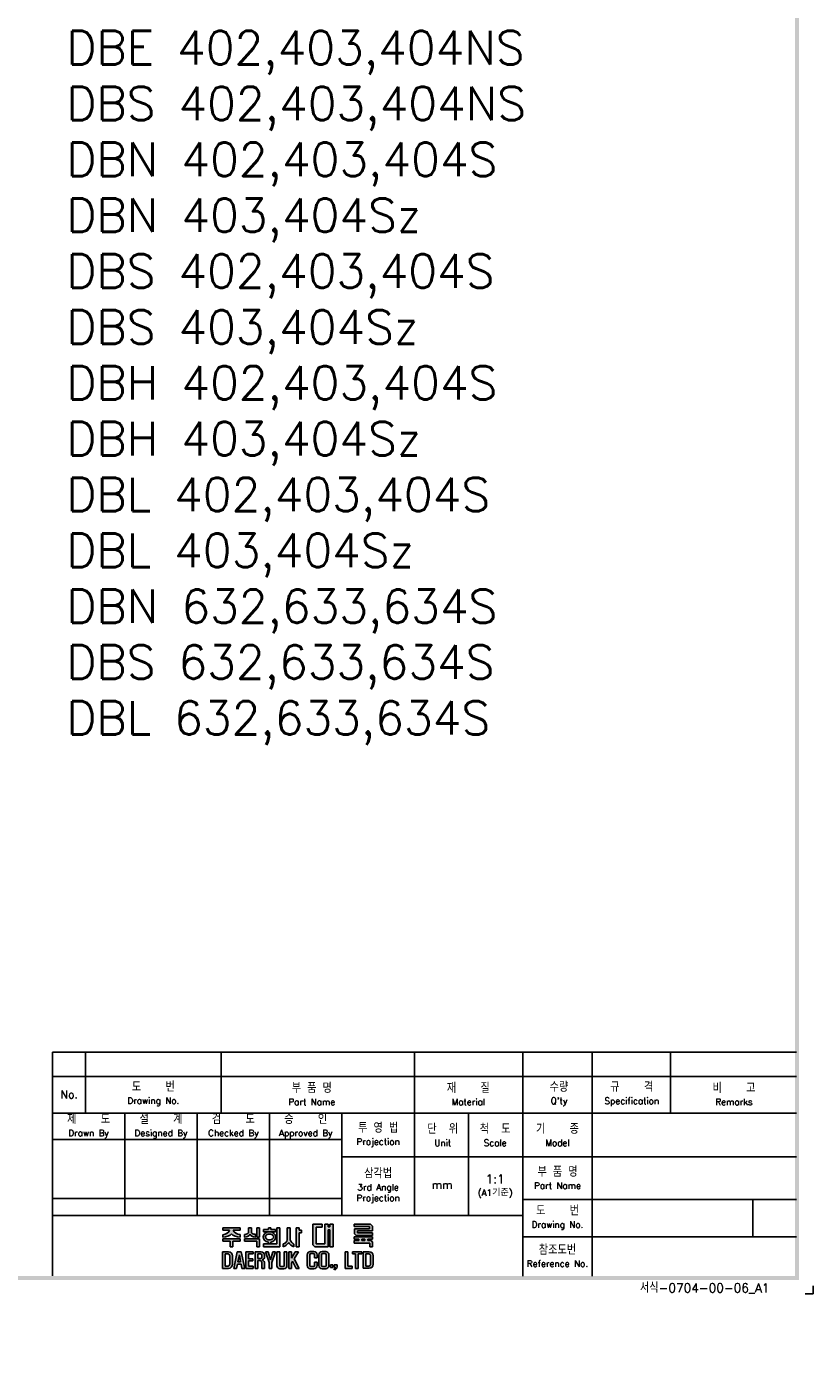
# Model space of a CAD drawing. Extents: x -2328 to 2710, y -907 to 1799.
# Tile 13 of 20: x -431 to 156, y 0 to 1002. Entities that reach past the tile are written whole.
import ezdxf

# ---------------------------------------------------------------- set-up
doc = ezdxf.new("R2010")
doc.units = 0
doc.header["$LTSCALE"] = 3
doc.header["$MEASUREMENT"] = 0
for name, color, linetype in [('di', 3, 'CONTINUOUS'), ('DIM', 3, 'CONTINUOUS'), ('dimtaxt', 3, 'CONTINUOUS'), ('dwg', 7, 'CONTINUOUS')]:
    doc.layers.add(name, color=color, linetype=linetype)
doc.styles.get("Standard").update_dxf_attribs({"font": 'romans.shx', "height": 4, "bigfont": 'ghs.shx'})

# ---------------------------------------------------------------- blocks, each defined once
blk = doc.blocks.new('도면서식 A1')
at = {"layer": 'di', "insert": (780.92, -2.61), "char_height": 2.2, "width": 38.8706, "attachment_point": 4}
blk.add_mtext('서식-0704-00-06_A1', dxfattribs=at)
blk = doc.blocks.new('대륙')
at = {"layer": 'dimtaxt'}
h = blk.add_hatch(color=256, dxfattribs=at)
edge = h.paths.add_edge_path()
edge.add_line((51.99, 12.18), (47.65, 12.18))
edge.add_line((47.65, 12.18), (47.65, 11.59))
edge.add_line((47.65, 11.59), (49.36, 11.59))
edge.add_ellipse((47.48, 11.55), major_axis=(1.89, 0.39), ratio=0.576936, start_angle=268.0794, end_angle=342.4305, ccw=False)
edge.add_line((47.64, 10.44), (47.64, 9.87))
edge.add_ellipse((47.59, 11.36), major_axis=(2.46, 0), ratio=0.608939, start_angle=-88.7913, end_angle=-24.3158)
edge.add_ellipse((52.06, 11.36), major_axis=(-2.46, 0), ratio=0.608939, start_angle=384.3158, end_angle=448.3061)
edge.add_line((51.99, 9.87), (51.99, 10.51))
edge.add_ellipse((52.11, 11.62), major_axis=(-1.91, 0.31), ratio=0.577613, start_angle=17.5125, end_angle=91.8636, ccw=False)
edge.add_line((50.24, 11.59), (51.99, 11.59))
edge.add_line((51.99, 11.59), (51.99, 12.18))
h.paths.add_polyline_path([(52, 9.48), (47.64, 9.48), (47.64, 8.87), (49.46, 8.87), (49.46, 7.49), (50.19, 7.49), (50.19, 8.88), (52, 8.88)])
edge = h.paths.add_edge_path()
edge.add_arc((55.25, 11.18), 0.45, 180, 220.7047, ccw=False)
edge.add_line((54.8, 11.18), (54.8, 12.18))
edge.add_line((54.8, 12.18), (54.06, 12.18))
edge.add_line((54.06, 12.18), (54.06, 11.18))
edge.add_arc((53.61, 11.18), 0.45, 319.2953, 360, ccw=False)
edge.add_spline(control_points=[(53.95, 10.89), (53.94, 10.88), (53.93, 10.87), (53.83, 10.76), (53.7, 10.68), (53.03, 10.51)], knot_values=[3.761053, 3.761053, 3.761053, 3.761053, 3.807132, 3.807132, 4.298097, 4.298097, 4.298097, 4.298097], degree=3, periodic=0)
edge.add_line((53.03, 10.51), (53.03, 9.85))
edge.add_spline(control_points=[(53.03, 9.85), (53.05, 9.85), (53.06, 9.85), (53.74, 9.96), (53.94, 10.08), (54.15, 10.22), (54.2, 10.3), (54.43, 10.6)], knot_values=[3.495949, 3.495949, 3.495949, 3.495949, 3.524444, 3.524444, 4.06832, 4.06832, 4.379503, 4.379503, 4.379503, 4.379503], degree=3, periodic=0)
edge.add_spline(control_points=[(54.43, 10.6), (54.65, 10.3), (54.71, 10.22), (54.92, 10.08), (55.12, 9.96), (55.75, 9.88), (55.78, 9.87), (55.8, 9.86)], knot_values=[3.495949, 3.495949, 3.495949, 3.495949, 3.807132, 3.807132, 4.351008, 4.351008, 4.402945, 4.402945, 4.402945, 4.402945], degree=3, periodic=0)
edge.add_line((55.8, 9.86), (55.8, 10.59))
edge.add_spline(control_points=[(55.8, 10.59), (55.78, 10.59), (55.76, 10.6), (55.19, 10.66), (55.03, 10.75), (54.92, 10.87), (54.91, 10.88), (54.91, 10.89)], knot_values=[3.761053, 3.761053, 3.761053, 3.761053, 3.81299, 3.81299, 4.356866, 4.356866, 4.402945, 4.402945, 4.402945, 4.402945], degree=3, periodic=0)
h.paths.add_polyline_path([(56.82, 9.48), (53.03, 9.48), (53.03, 8.87), (56.1, 8.87), (56.1, 7.49), (56.82, 7.49)])
h.paths.add_polyline_path([(56.82, 12.19), (56.1, 12.19), (56.1, 9.87), (56.82, 9.87)])
h.paths.add_polyline_path([(60.76, 11.76), (59.58, 11.76), (59.58, 12.19), (59.05, 12.19), (59.05, 11.76), (57.74, 11.76), (57.74, 11.21), (60.76, 11.21)])
edge = h.paths.add_edge_path()
edge.add_ellipse((59.26, 9.92), major_axis=(-1.56, 0), ratio=0.830145, start_angle=101.7462, end_angle=265.4383)
edge.add_line((59.38, 11.21), (59.13, 11.21))
edge.add_ellipse((59.26, 9.92), major_axis=(1.56, 0), ratio=0.830145, start_angle=94.5617, end_angle=259.6787)
edge.add_line((58.98, 8.65), (58.98, 8.2))
edge.add_line((58.98, 8.2), (59.58, 8.2))
edge.add_line((59.58, 8.2), (59.58, 8.65))
edge = h.paths.add_edge_path(flags=16)
edge.add_spline(control_points=[(60.26, 9.92), (60.26, 10.03), (60.22, 10.15), (60.06, 10.37), (59.93, 10.48), (59.59, 10.63), (59.39, 10.66), (58.99, 10.64), (58.8, 10.59), (58.5, 10.41), (58.39, 10.3), (58.27, 10.07), (58.25, 9.96), (58.28, 9.73), (58.34, 9.62), (58.54, 9.4), (58.69, 9.3), (59.06, 9.19), (59.26, 9.17), (59.65, 9.23), (59.83, 9.31), (60.09, 9.5), (60.18, 9.62), (60.25, 9.8), (60.26, 9.86), (60.26, 9.92)], knot_values=[0, 0, 0, 0, 0.543876, 0.543876, 1.087752, 1.087752, 1.631628, 1.631628, 2.175504, 2.175504, 2.71938, 2.71938, 3.263256, 3.263256, 3.807132, 3.807132, 4.351008, 4.351008, 4.894884, 4.894884, 5.43876, 5.43876, 5.982636, 5.982636, 6.283185, 6.283185, 6.283185, 6.283185], degree=3, periodic=0)
for points in [[(61.83, 12.19), (61.11, 12.19), (61.11, 8.2), (57.74, 8.2), (57.74, 7.47), (61.11, 7.47), (61.83, 7.47)], [(70.89, 12.38), (72.38, 12.38), (72.38, 13.12), (70.01, 13.12), (70.01, 8), (70.53, 7.49), (73.84, 7.49), (73.84, 11.66), (74.29, 11.66), (74.29, 7.49), (75.14, 7.49), (75.14, 13.12), (74.29, 13.12), (74.29, 12.42), (73.84, 12.42), (73.84, 13.12), (73.01, 13.12), (73.01, 8.23), (70.89, 8.23)]]:
    blk.add_hatch(color=256, dxfattribs=at).paths.add_polyline_path(points)
h = blk.add_hatch(color=256, dxfattribs=at)
edge = h.paths.add_edge_path()
edge.add_line((64.41, 12.18), (63.7, 12.18))
edge.add_line((63.7, 12.18), (63.7, 9.23))
edge.add_ellipse((62.86, 9.12), major_axis=(0.66, 0.841), ratio=0.672815, start_angle=218.7862, end_angle=304.0863, ccw=False)
edge.add_line((62.7, 8.19), (62.7, 7.51))
edge.add_ellipse((63.11, 8.54), major_axis=(0.964, 0.919), ratio=0.540942, start_angle=220.7961, end_angle=301.7505)
edge.add_ellipse((64.93, 8.53), major_axis=(-0.866, 0.919), ratio=0.569913, start_angle=58.7442, end_angle=145.288)
edge.add_line((65.35, 7.49), (65.35, 8.17))
edge.add_ellipse((65.18, 9.26), major_axis=(-0.67, 1.07), ratio=0.576723, start_angle=74.3826, end_angle=142.9847, ccw=False)
edge.add_line((64.41, 9.18), (64.41, 12.18))
h.paths.add_polyline_path([(66.65, 10.99), (67.26, 10.99), (67.26, 11.63), (66.64, 11.63), (66.64, 12.18), (65.92, 12.18), (65.92, 7.49), (66.65, 7.49)])
h = blk.add_hatch(color=256, dxfattribs=at)
h.paths.add_polyline_path([(84.17, 12.56), (84.17, 11.99), (80.38, 11.99), (80.38, 10.74), (80.81, 10.32), (84.92, 10.32), (84.92, 10.92), (81.19, 10.92), (81.19, 11.44), (84.92, 11.44), (84.92, 12.6), (84.39, 13.12), (80.36, 13.12), (80.36, 12.56)])
h.paths.add_polyline_path([(83.7, 9.41), (84.92, 9.41), (84.92, 9.97), (80.36, 9.97), (80.36, 9.41), (81.48, 9.41), (81.48, 9.04), (80.35, 9.04), (80.35, 8.42), (84.18, 8.42), (84.18, 7.49), (84.92, 7.49), (84.92, 8.64), (84.52, 9.04), (83.7, 9.04)])
h.paths.add_polyline_path([(83, 9.41), (82.23, 9.41), (82.23, 9.04), (83, 9.04)], flags=17)
h = blk.add_hatch(color=256, dxfattribs=at)
h.paths.add_polyline_path([(47.58, 6.25), (47.58, 2.12), (49.06, 2.12, 0.414214), (50.06, 3.12), (50.06, 5.25, 0.414214), (49.06, 6.25)])
h.paths.add_polyline_path([(48.9, 5.73, -0.414214), (49.4, 5.23), (49.4, 3.16, -0.414214), (48.9, 2.66), (48.23, 2.66), (48.23, 5.73)], flags=16)
h.paths.add_polyline_path([(50.42, 2.11), (51.1, 2.11), (51.31, 3.17), (52.21, 3.17), (52.42, 2.11), (53.1, 2.11), (52.25, 6.23), (51.27, 6.23)])
h.paths.add_polyline_path([(51.77, 5.49), (52.09, 3.74), (51.43, 3.74)], flags=16)
h.paths.add_polyline_path([(53.4, 2.11), (55.25, 2.11), (55.25, 2.66), (54.07, 2.66), (54.07, 3.99), (55.15, 3.99), (55.15, 4.52), (54.06, 4.52), (54.06, 5.7), (55.21, 5.7), (55.21, 6.25), (53.4, 6.25)])
h.paths.add_polyline_path([(55.67, 2.12), (56.33, 2.12), (56.33, 4.05), (56.93, 4.05, -0.414214), (57.33, 3.65), (57.33, 2.12), (58.02, 2.12), (58.02, 3.65, 0.276846), (57.45, 4.24, 0.25864), (58.02, 4.77), (58.02, 5.43, 0.414214), (57.22, 6.23), (55.67, 6.23)])
h.paths.add_polyline_path([(56.33, 5.71), (57.04, 5.71, -0.414214), (57.34, 5.41), (57.34, 4.86, -0.414214), (57.04, 4.56), (56.33, 4.56)], flags=16)
h.paths.add_polyline_path([(59.2, 3.57), (59.2, 2.11), (59.85, 2.11), (59.85, 3.58), (60.8, 6.24), (60.13, 6.24), (59.53, 4.27), (58.97, 6.24), (58.28, 6.24)])
h.paths.add_polyline_path([(61.13, 2.78, 0.414214), (61.88, 2.03), (62.85, 2.03, 0.414214), (63.6, 2.78), (63.6, 6.24), (62.93, 6.24), (62.93, 2.84, -0.414214), (62.68, 2.59), (62.07, 2.59, -0.414214), (61.82, 2.84), (61.82, 6.24), (61.13, 6.24)])
h.paths.add_polyline_path([(64.11, 2.12), (64.77, 2.12), (64.77, 3.42), (64.98, 3.87), (65.9, 2.12), (66.68, 2.12), (65.38, 4.46), (66.48, 6.23), (65.69, 6.23), (64.76, 4.66), (64.76, 6.23), (64.11, 6.23)])
h.paths.add_polyline_path([(68.62, 2.84, 0.414214), (69.42, 2.04), (70.32, 2.04, 0.414214), (71.12, 2.84), (71.12, 3.62), (70.47, 3.62), (70.47, 2.85, -0.414214), (70.17, 2.55), (69.58, 2.55, -0.414214), (69.28, 2.85), (69.28, 5.49, -0.414214), (69.58, 5.79), (70.16, 5.79, -0.414214), (70.46, 5.49), (70.46, 4.76), (71.12, 4.76), (71.12, 5.52, 0.414214), (70.32, 6.32), (69.42, 6.32, 0.414214), (68.62, 5.52)])
h.paths.add_polyline_path([(71.57, 2.84, 0.414214), (72.37, 2.04), (73.25, 2.04, 0.414214), (74.05, 2.84), (74.05, 5.52, 0.414214), (73.25, 6.32), (72.37, 6.32, 0.414214), (71.57, 5.52)])
h.paths.add_polyline_path([(72.23, 5.5, -0.414214), (72.53, 5.8), (73.09, 5.8, -0.414214), (73.39, 5.5), (73.39, 2.85, -0.414214), (73.09, 2.55), (72.53, 2.55, -0.414214), (72.23, 2.85)], flags=16)
h.paths.add_polyline_path([(74.42, 2.34), (75.05, 2.34), (75.05, 2.98), (74.42, 2.98)])
h.paths.add_polyline_path([(75.76, 2.34, -0.316213), (75.39, 2.07), (75.39, 1.77, 0.409412), (76.08, 2.47), (76.08, 2.98), (75.39, 2.98), (75.39, 2.34)])
h.paths.add_polyline_path([(78.08, 2.12), (79.79, 2.12), (79.79, 2.67), (78.75, 2.67), (78.75, 6.24), (78.08, 6.24)])
h.paths.add_polyline_path([(80.68, 2.12), (81.35, 2.12), (81.35, 5.7), (82.27, 5.7), (82.27, 6.24), (79.92, 6.24), (79.92, 5.7), (80.68, 5.7)])
h.paths.add_polyline_path([(82.59, 2.13), (84.07, 2.13, 0.414214), (85.07, 3.13), (85.07, 5.24, 0.414214), (84.07, 6.24), (82.59, 6.24)])
h.paths.add_polyline_path([(83.24, 5.73), (83.9, 5.73, -0.414214), (84.4, 5.23), (84.4, 3.15, -0.414214), (83.9, 2.65), (83.24, 2.65)], flags=16)
for p, q in [((47.64, 10.44), (47.64, 9.87)), ((47.65, 12.18), (51.99, 12.18)), ((47.65, 12.18), (47.65, 11.59)), ((47.65, 11.59), (49.36, 11.59)), ((51.99, 11.59), (50.24, 11.59)), ((51.99, 12.18), (51.99, 11.59)), ((51.99, 10.51), (51.99, 9.87)), ((53.03, 9.85), (53.03, 10.51)), ((54.06, 12.18), (54.8, 12.18)), ((54.06, 12.18), (54.06, 11.18)), ((54.8, 12.18), (54.8, 11.18)), ((55.8, 9.86), (55.8, 10.59)), ((56.82, 12.19), (56.1, 12.19)), ((56.1, 12.19), (56.1, 9.87)), ((56.82, 12.19), (56.82, 9.87)), ((57.74, 11.76), (59.05, 11.76)), ((57.74, 11.21), (57.74, 11.76)), ((60.76, 11.21), (57.74, 11.21)), ((59.05, 11.76), (59.05, 12.19)), ((59.05, 12.19), (59.58, 12.19)), ((59.58, 12.19), (59.58, 11.76)), ((59.58, 11.76), (60.76, 11.76)), ((60.76, 11.76), (60.76, 11.21)), ((61.11, 12.19), (61.11, 8.2)), ((61.83, 12.19), (61.11, 12.19)), ((61.83, 7.47), (61.83, 12.19)), ((63.7, 12.18), (64.41, 12.18)), ((63.7, 12.18), (63.7, 9.23)), ((64.41, 12.18), (64.41, 9.18)), ((65.92, 7.49), (65.92, 12.18)), ((65.92, 12.18), (66.64, 12.18)), ((66.64, 12.18), (66.64, 11.63)), ((66.64, 11.63), (67.26, 11.63)), ((66.65, 10.99), (66.65, 7.49)), ((67.26, 10.99), (66.65, 10.99)), ((67.26, 11.63), (67.26, 10.99)), ((70.01, 13.12), (70.01, 8)), ((70.01, 13.12), (72.38, 13.12)), ((70.89, 12.38), (70.89, 8.23)), ((70.89, 12.38), (72.38, 12.38)), ((72.38, 13.12), (72.38, 12.38)), ((73.01, 13.12), (73.01, 8.23)), ((73.01, 13.12), (73.84, 13.12)), ((73.84, 13.12), (73.84, 12.42)), ((73.84, 12.42), (74.29, 12.42)), ((73.84, 11.66), (73.84, 7.49)), ((73.84, 11.66), (74.29, 11.66)), ((74.29, 13.12), (75.14, 13.12)), ((74.29, 13.12), (74.29, 12.42)), ((74.29, 11.66), (74.29, 7.49)), ((75.14, 13.12), (75.14, 7.49)), ((80.36, 13.12), (84.39, 13.12)), ((80.36, 12.56), (80.36, 13.12)), ((80.36, 12.56), (84.17, 12.56)), ((80.38, 11.99), (84.17, 11.99)), ((80.38, 11.99), (80.38, 10.74)), ((80.81, 10.32), (80.38, 10.74)), ((80.81, 10.32), (84.92, 10.32)), ((81.19, 11.44), (84.92, 11.44)), ((81.19, 11.44), (81.19, 10.92)), ((81.19, 10.92), (84.92, 10.92)), ((84.17, 12.56), (84.17, 11.99)), ((84.92, 12.6), (84.39, 13.12)), ((84.92, 12.6), (84.92, 11.44)), ((84.92, 10.92), (84.92, 10.32)), ((47.64, 9.48), (52, 9.48)), ((47.64, 8.87), (47.64, 9.48)), ((49.46, 8.87), (47.64, 8.87)), ((49.46, 7.49), (49.46, 8.87)), ((50.19, 7.49), (49.46, 7.49)), ((50.19, 8.88), (50.19, 7.49)), ((52, 8.88), (50.19, 8.88)), ((52, 9.48), (52, 8.88)), ((53.03, 9.48), (56.82, 9.48)), ((53.03, 8.87), (53.03, 9.48)), ((56.1, 8.87), (53.03, 8.87)), ((56.82, 9.87), (56.1, 9.87)), ((56.1, 7.49), (56.1, 8.87)), ((56.82, 7.49), (56.1, 7.49)), ((56.82, 9.48), (56.82, 7.49)), ((57.74, 8.2), (61.11, 8.2)), ((57.74, 7.47), (57.74, 8.2)), ((61.11, 7.47), (57.74, 7.47)), ((58.98, 8.2), (58.98, 8.65)), ((59.58, 8.65), (59.58, 8.2)), ((61.11, 7.47), (61.83, 7.47)), ((62.7, 7.51), (62.7, 8.19)), ((65.35, 7.49), (65.35, 8.17)), ((66.65, 7.49), (65.92, 7.49)), ((70.53, 7.49), (70.01, 8)), ((73.84, 7.49), (70.53, 7.49)), ((73.01, 8.23), (70.89, 8.23)), ((75.14, 7.49), (74.29, 7.49)), ((80.35, 9.04), (81.48, 9.04)), ((80.35, 9.04), (80.35, 8.42)), ((80.35, 8.42), (84.18, 8.42)), ((80.36, 9.97), (84.92, 9.97)), ((80.36, 9.97), (80.36, 9.41)), ((80.36, 9.41), (81.48, 9.41)), ((81.48, 9.41), (81.48, 9.04)), ((82.23, 9.41), (83, 9.41)), ((82.23, 9.41), (82.23, 9.04)), ((82.23, 9.04), (83, 9.04)), ((83, 9.41), (83, 9.04)), ((83.7, 9.41), (84.92, 9.41)), ((83.7, 9.41), (83.7, 9.04)), ((83.7, 9.04), (84.52, 9.04)), ((84.18, 8.42), (84.18, 7.49)), ((84.92, 7.49), (84.18, 7.49)), ((84.92, 8.64), (84.52, 9.04)), ((84.92, 9.97), (84.92, 9.41)), ((84.92, 8.64), (84.92, 7.49)), ((47.58, 6.25), (47.58, 2.12)), ((47.58, 6.25), (49.06, 6.25)), ((48.23, 5.73), (48.23, 2.66)), ((48.9, 5.73), (48.23, 5.73)), ((49.4, 3.16), (49.4, 5.23)), ((50.06, 5.25), (50.06, 3.12)), ((51.27, 6.23), (50.42, 2.11)), ((52.25, 6.23), (51.27, 6.23)), ((51.77, 5.49), (51.43, 3.74)), ((51.43, 3.74), (52.09, 3.74)), ((52.09, 3.74), (51.77, 5.49)), ((53.1, 2.11), (52.25, 6.23)), ((55.21, 6.25), (53.4, 6.25)), ((53.4, 6.25), (53.4, 2.11)), ((54.06, 5.7), (55.21, 5.7)), ((54.06, 4.52), (54.06, 5.7)), ((55.15, 4.52), (54.06, 4.52)), ((54.07, 3.99), (55.15, 3.99)), ((54.07, 2.66), (54.07, 3.99)), ((55.15, 3.99), (55.15, 4.52)), ((55.21, 5.7), (55.21, 6.25)), ((55.67, 6.23), (55.67, 2.12)), ((57.22, 6.23), (55.67, 6.23)), ((56.33, 5.71), (56.33, 4.56)), ((57.04, 5.71), (56.33, 5.71)), ((56.33, 4.56), (57.04, 4.56)), ((56.33, 2.12), (56.33, 4.05)), ((56.33, 4.05), (56.93, 4.05)), ((57.33, 3.65), (57.33, 2.12)), ((57.34, 4.86), (57.34, 5.41)), ((58.02, 4.77), (58.02, 5.43)), ((58.02, 2.12), (58.02, 3.65)), ((58.97, 6.24), (58.28, 6.24)), ((58.28, 6.24), (59.2, 3.57)), ((59.53, 4.27), (58.97, 6.24)), ((59.2, 3.57), (59.2, 2.11)), ((60.13, 6.24), (59.53, 4.27)), ((59.85, 3.58), (60.8, 6.24)), ((59.85, 2.11), (59.85, 3.58)), ((60.8, 6.24), (60.13, 6.24)), ((61.13, 6.24), (61.13, 2.78)), ((61.82, 6.24), (61.13, 6.24)), ((61.82, 2.84), (61.82, 6.24)), ((62.93, 2.84), (62.93, 6.24)), ((62.93, 6.24), (63.6, 6.24)), ((63.6, 6.24), (63.6, 2.78)), ((64.11, 2.12), (64.11, 6.23)), ((64.11, 6.23), (64.76, 6.23)), ((64.76, 4.66), (65.69, 6.23)), ((64.76, 6.23), (64.76, 4.66)), ((64.98, 3.87), (64.77, 3.42)), ((64.77, 3.42), (64.77, 2.12)), ((65.9, 2.12), (64.98, 3.87)), ((66.48, 6.23), (65.38, 4.46)), ((65.38, 4.46), (66.68, 2.12)), ((65.69, 6.23), (66.48, 6.23)), ((68.62, 2.84), (68.62, 5.52)), ((69.28, 5.49), (69.28, 2.85)), ((70.32, 6.32), (69.42, 6.32)), ((70.16, 5.79), (69.58, 5.79)), ((70.46, 4.76), (70.46, 5.49)), ((71.12, 4.76), (70.46, 4.76)), ((70.47, 3.62), (70.47, 2.85)), ((71.12, 3.62), (70.47, 3.62)), ((71.12, 5.52), (71.12, 4.76)), ((71.12, 2.84), (71.12, 3.62)), ((71.57, 2.84), (71.57, 5.52)), ((72.23, 5.5), (72.23, 2.85)), ((73.25, 6.32), (72.37, 6.32)), ((73.09, 5.8), (72.53, 5.8)), ((73.39, 2.85), (73.39, 5.5)), ((74.05, 5.52), (74.05, 2.84)), ((78.08, 6.24), (78.08, 2.12)), ((78.75, 6.24), (78.08, 6.24)), ((78.75, 2.67), (78.75, 6.24)), ((82.27, 6.24), (79.92, 6.24)), ((79.92, 6.24), (79.92, 5.7)), ((79.92, 5.7), (80.68, 5.7)), ((80.68, 5.7), (80.68, 2.12)), ((81.35, 2.12), (81.35, 5.7)), ((81.35, 5.7), (82.27, 5.7)), ((82.27, 5.7), (82.27, 6.24)), ((82.59, 6.24), (82.59, 2.13)), ((84.07, 6.24), (82.59, 6.24)), ((83.24, 2.65), (83.24, 5.73)), ((83.24, 5.73), (83.9, 5.73)), ((84.4, 3.15), (84.4, 5.23)), ((85.07, 3.13), (85.07, 5.24)), ((47.58, 2.12), (49.06, 2.12)), ((48.23, 2.66), (48.9, 2.66)), ((50.42, 2.11), (51.1, 2.11)), ((51.1, 2.11), (51.31, 3.17)), ((51.31, 3.17), (52.21, 3.17)), ((52.21, 3.17), (52.42, 2.11)), ((52.42, 2.11), (53.1, 2.11)), ((53.4, 2.11), (55.25, 2.11)), ((55.25, 2.66), (54.07, 2.66)), ((55.25, 2.11), (55.25, 2.66)), ((55.67, 2.12), (56.33, 2.12)), ((57.33, 2.12), (58.02, 2.12)), ((59.2, 2.11), (59.85, 2.11)), ((62.85, 2.03), (61.88, 2.03)), ((62.68, 2.59), (62.07, 2.59)), ((64.77, 2.12), (64.11, 2.12)), ((66.68, 2.12), (65.9, 2.12)), ((70.32, 2.04), (69.42, 2.04)), ((70.17, 2.55), (69.58, 2.55)), ((73.25, 2.04), (72.37, 2.04)), ((73.09, 2.55), (72.53, 2.55)), ((74.42, 2.98), (74.42, 2.34)), ((75.05, 2.98), (74.42, 2.98)), ((75.05, 2.34), (74.42, 2.34)), ((75.05, 2.98), (75.05, 2.34)), ((75.39, 2.98), (75.39, 2.34)), ((76.08, 2.98), (75.39, 2.98)), ((75.76, 2.34), (75.39, 2.34)), ((75.39, 2.07), (75.39, 1.77)), ((76.08, 2.98), (76.08, 2.47)), ((78.08, 2.12), (79.79, 2.12)), ((79.79, 2.67), (78.75, 2.67)), ((79.79, 2.12), (79.79, 2.67)), ((80.68, 2.12), (81.35, 2.12)), ((82.59, 2.13), (84.07, 2.13)), ((83.9, 2.65), (83.24, 2.65))]:
    blk.add_line(p, q, dxfattribs=at)
for centre, radius, start, end in [((53.61, 11.18), 0.45, 319.2953, 360), ((55.25, 11.18), 0.45, 180, 220.7047), ((48.9, 5.23), 0.5, 0, 90), ((49.06, 5.25), 1, 0, 90), ((57.22, 4.85), 0.8, 270, 270), ((56.93, 3.65), 0.4, 0, 90), ((57.04, 5.41), 0.3, 0, 90), ((57.04, 4.86), 0.3, 270, 0), ((57.22, 5.43), 0.8, 0, 90), ((57.26, 5.02), 0.8, 283.6828, 341.6876), ((57.24, 3.47), 0.8, 12.921, 74.819), ((69.42, 5.52), 0.8, 90, 180), ((69.58, 5.49), 0.3, 90, 180), ((70.16, 5.49), 0.3, 0, 90), ((70.32, 5.52), 0.8, 0, 90), ((72.37, 5.52), 0.8, 90, 180), ((72.53, 5.5), 0.3, 90, 180), ((73.09, 5.5), 0.3, 0, 90), ((73.25, 5.52), 0.8, 0, 90), ((83.9, 5.23), 0.5, 0, 90), ((84.07, 5.24), 1, 0, 90), ((48.9, 3.16), 0.5, 270, 0), ((49.06, 3.12), 1, 270, 0), ((61.88, 2.78), 0.75, 180, 270), ((62.07, 2.84), 0.25, 180, 270), ((62.68, 2.84), 0.25, 270, 0), ((62.85, 2.78), 0.75, 270, 0), ((69.42, 2.84), 0.8, 180, 270), ((69.58, 2.85), 0.3, 180, 270), ((70.17, 2.85), 0.3, 270, 0), ((70.32, 2.84), 0.8, 270, 0), ((72.37, 2.84), 0.8, 180, 270), ((72.53, 2.85), 0.3, 180, 270), ((73.09, 2.85), 0.3, 270, 0), ((73.25, 2.84), 0.8, 270, 0), ((75.38, 2.47), 0.7, 270.9408, 0), ((75.38, 2.47), 0.4, 271.6466, 341.8371), ((83.9, 3.15), 0.5, 270, 0), ((84.07, 3.13), 1, 270, 0)]:
    blk.add_arc(centre, radius, start, end, dxfattribs=at)
for centre, major_axis, ratio, start_param, end_param in [((47.48, 11.55), (1.89, 0.39), 0.576936, 4.678869, 5.97654), ((47.59, 11.36), (-2.46, 0), 0.608939, 1.591893, 2.717202), ((59.26, 9.92), (1.56, 0), 0.830145, 1.650413, 4.532248), ((59.26, 9.92), (-1.56, 0), 0.830145, 1.775806, 4.632772), ((62.86, 9.12), (0.66, 0.841), 0.672815, 3.81854, 5.307307), ((63.11, 8.54), (0.964, 0.919), 0.540942, 3.853619, 5.26654)]:
    blk.add_ellipse(centre, major_axis=major_axis, ratio=ratio, start_param=start_param, end_param=end_param, dxfattribs=at)
at = {"layer": 'dimtaxt', "extrusion": (0, 0, -1)}
for centre, major_axis, ratio, start_param, end_param in [((52.06, 11.36), (-2.46, 0), 0.608939, -1.541231, -0.42439), ((52.11, 11.62), (-1.91, 0.31), 0.577613, 4.679864, 5.977535), ((64.93, 8.53), (-0.866, 0.919), 0.569913, 3.747431, 5.257905), ((65.18, 9.26), (-0.67, 1.07), 0.576723, 3.787632, 4.984965)]:
    blk.add_ellipse(centre, major_axis=major_axis, ratio=ratio, start_param=start_param, end_param=end_param, dxfattribs=at)
at = {"layer": 'dimtaxt'}
for points, knots in [([(53.95, 10.89), (53.94, 10.88), (53.93, 10.87), (53.83, 10.76), (53.7, 10.68), (53.03, 10.51)], [3.7610527, 3.7610527, 3.7610527, 3.7610527, 3.8071317, 3.8071317, 4.2980967, 4.2980967, 4.2980967, 4.2980967]), ([(54.43, 10.6), (54.2, 10.3), (54.15, 10.22), (53.94, 10.08), (53.74, 9.96), (53.06, 9.85), (53.05, 9.85), (53.03, 9.85)], [3.4959493, 3.4959493, 3.4959493, 3.4959493, 3.8071317, 3.8071317, 4.3510077, 4.3510077, 4.3795026, 4.3795026, 4.3795026, 4.3795026]), ([(54.43, 10.6), (54.65, 10.3), (54.71, 10.22), (54.92, 10.08), (55.12, 9.96), (55.75, 9.88), (55.78, 9.87), (55.8, 9.86)], [3.4959493, 3.4959493, 3.4959493, 3.4959493, 3.8071317, 3.8071317, 4.3510077, 4.3510077, 4.4029453, 4.4029453, 4.4029453, 4.4029453]), ([(54.91, 10.89), (54.91, 10.88), (54.92, 10.87), (55.03, 10.75), (55.19, 10.66), (55.76, 10.6), (55.78, 10.59), (55.8, 10.59)], [3.7610527, 3.7610527, 3.7610527, 3.7610527, 3.8071317, 3.8071317, 4.3510077, 4.3510077, 4.4029453, 4.4029453, 4.4029453, 4.4029453]), ([(60.26, 9.92), (60.26, 10.03), (60.22, 10.15), (60.06, 10.37), (59.93, 10.48), (59.59, 10.63), (59.39, 10.66), (58.99, 10.64), (58.8, 10.59), (58.5, 10.41), (58.39, 10.3), (58.27, 10.07), (58.25, 9.96), (58.28, 9.73), (58.34, 9.62), (58.54, 9.4), (58.69, 9.3), (59.06, 9.19), (59.26, 9.17), (59.65, 9.23), (59.83, 9.31), (60.09, 9.5), (60.18, 9.62), (60.25, 9.8), (60.26, 9.86), (60.26, 9.92)], [0, 0, 0, 0, 0.543876, 0.543876, 1.087752, 1.087752, 1.631628, 1.631628, 2.175504, 2.175504, 2.71938, 2.71938, 3.263256, 3.263256, 3.807132, 3.807132, 4.351008, 4.351008, 4.894884, 4.894884, 5.43876, 5.43876, 5.982636, 5.982636, 6.283185, 6.283185, 6.283185, 6.283185])]:
    blk.add_open_spline(points, degree=3, knots=knots, dxfattribs=at)

msp = doc.modelspace()

# ---------------------------------------------------------------- linework, layer by layer
at = {"layer": 'di'}
for p in [(155.741, 62.095), (149.741, 56.095)]:
    msp.add_line(p, (155.741, 56.095), dxfattribs=at)
at = {"layer": 'dimtaxt'}
for p, q in [((143.248, 236.406), (-411.752, 236.406)), ((-411.752, 236.406), (-411.752, 69.595)), ((-387.084, 191.347), (-387.084, 236.347)), ((-285.752, 191.406), (-285.752, 236.406)), ((-141.752, 191.406), (-141.752, 236.406)), ((-60.752, 191.406), (-60.752, 236.406)), ((-9.178, 191.406), (-9.178, 236.406)), ((49.445, 191.406), (49.445, 236.406)), ((143.248, 218.406), (-411.752, 218.406)), ((-357.752, 114.538), (-357.752, 190.908)), ((-303.752, 114.538), (-303.752, 190.908)), ((-249.752, 114.538), (-249.752, 190.908)), ((-195.752, 114.538), (-195.752, 190.908)), ((-141.752, 114.538), (-141.752, 190.908)), ((-101.252, 114.538), (-101.252, 190.908)), ((-60.752, 69.484), (-60.752, 190.908)), ((-9.178, 69.484), (-9.178, 190.908)), ((-195.752, 171.332), (-411.628, 171.332)), ((143.248, 158.319), (-195.752, 158.319)), ((-195.752, 127.213), (-411.561, 127.213)), ((143.248, 126.495), (-60.752, 126.495)), ((110.822, 98.779), (110.822, 126.495)), ((-60.752, 114.538), (-411.752, 114.538)), ((143.248, 98.779), (-60.752, 98.779))]:
    msp.add_line(p, q, dxfattribs=at)
at = {"layer": 'dwg'}
msp.add_line((143.248, 190.908), (-411.752, 190.908), dxfattribs=at)
for points in [[(145.241, 1788.595), (142.241, 1785.595), (145.241, 66.595), (142.241, 69.595)], [(-411.259, 191.358), (-411.259, 190.458), (142.498, 191.358), (142.498, 190.458)], [(145.241, 66.595), (142.241, 69.595), (-2302.759, 66.595), (-2299.759, 69.595)]]:
    msp.add_trace(points, dxfattribs=at)

# ---------------------------------------------------------------- block references
at = {"layer": 'di', "xscale": 3, "yscale": 3, "zscale": 3}
msp.add_blockref('대륙', (-427.605, 68.849), dxfattribs=at)
at = {"layer": 'dwg', "xscale": 3, "yscale": 3, "zscale": 3}
msp.add_blockref('도면서식 A1', (-2316.259, 68.095), dxfattribs=at)

# ---------------------------------------------------------------- texts
at = {"layer": 'di', "attachment_point": 5}
for s, insert, char_height, width in [('{\\H1.1x;도    번\\P\\H0.72727x;Drawing No.}', (-336.418, 205.006), 6, 101.33261), ('{\\H1.1x;부 품 명\\P\\H0.72727x;Part Name}', (-218.252, 204.906), 6, 135), ('{\\H1.1x;재    질\\P\\H0.72727x;Material}', (-101.488, 204.906), 6, 82.62297), ("{\\H1.1x;수량\\P\\H0.72727x;Q'ty}", (-33.839, 204.906), 6, 28.37703), ('{\\H1.1x;규    격\\P\\H0.72727x;Specification}', (20.476, 204.906), 6, 81), ('{\\H1.1x;비    고\\P\\H0.72727x;Remarks}', (96.677, 204.906), 6, 117), ('No.', (-399.172, 205.006), 6, 24.17431), ('{\\H1.1x;제    도\\P\\H0.72727x;Drawn By}', (-384.752, 180.895), 6, 54), ('{\\H1.1x;설    계}\\P{\\H0.8x;Designed By}', (-330.752, 180.895), 6, 54), ('{\\H1.1x;검    도\\P\\H0.72727x;Checked By}', (-276.752, 180.895), 6, 54), ('승    인\\P{\\H0.72727x;Approved By}', (-222.752, 180.895), 6.6, 54), ('투 영 법\\P{\\H0.72727x;Projection}', (-168.752, 174.388), 6.6, 54), ('{\\H1.1x;단  위}\\P{\\H0.8x;Unit}', (-120.577, 174.388), 6, 48), ('{\\H1.1x;척  도\\P\\H0.72727x;Scale}', (-81.456, 174.388), 6, 48), ('기    종\\P{\\H0.72727x;Model}', (-34.965, 174.388), 6.6, 51.57372), ('부 품 명\\P{\\H0.72727x;Part Name}', (-34.965, 142.407), 6.6, 51.57372), ('{\\H1.1x;삼각법\\H0.45455x;\\P\\H1.6x;3rd Angle\\PProjection}', (-168.752, 136.428), 6, 54), ('도    번\\P{\\H0.72727x;Drawing No.}', (-34.965, 112.637), 6.6, 51.57372), ('참조도번\\P{\\H0.72727x;Reference No.}', (-34.965, 84.187), 6.6, 51.57372)]:
    msp.add_mtext(s, dxfattribs=dict(at, insert=insert, char_height=char_height, width=width))
at = {"layer": 'DIM', "insert": (-401.285, 998.507), "char_height": 25, "width": 782.77285, "attachment_point": 1}
msp.add_mtext('\\pt325;{\\Fromans,hgs|c129;DBE 402,403,404NS\\PDBS 402,403,404NS    \\P\\ptz;DBN 402,403,404S\\PDBN 403,404Sz           \\PDBS 402,403,404S \\PDBS 403,404Sz            \\PDBH 402,403,404S\\PDBH 403,404Sz      \\PDBL 402,403,404S\\PDBL 403,404Sz \\PDBN 632,633,634S\\PDBS 632,633,634S\\PDBL 632,633,634S}', dxfattribs=at)
at = {"layer": 'dimtaxt'}
msp.add_text('mm', height=6, dxfattribs=at).set_placement((-128.74, 134.508))
at = {"layer": 'dimtaxt', "insert": (-81.456, 136.428), "char_height": 6.6, "width": 48, "attachment_point": 5}
msp.add_mtext('1:1\\P{\\H0.72727x;(A1기준)}', dxfattribs=at)

doc.saveas('drawing.dxf')
